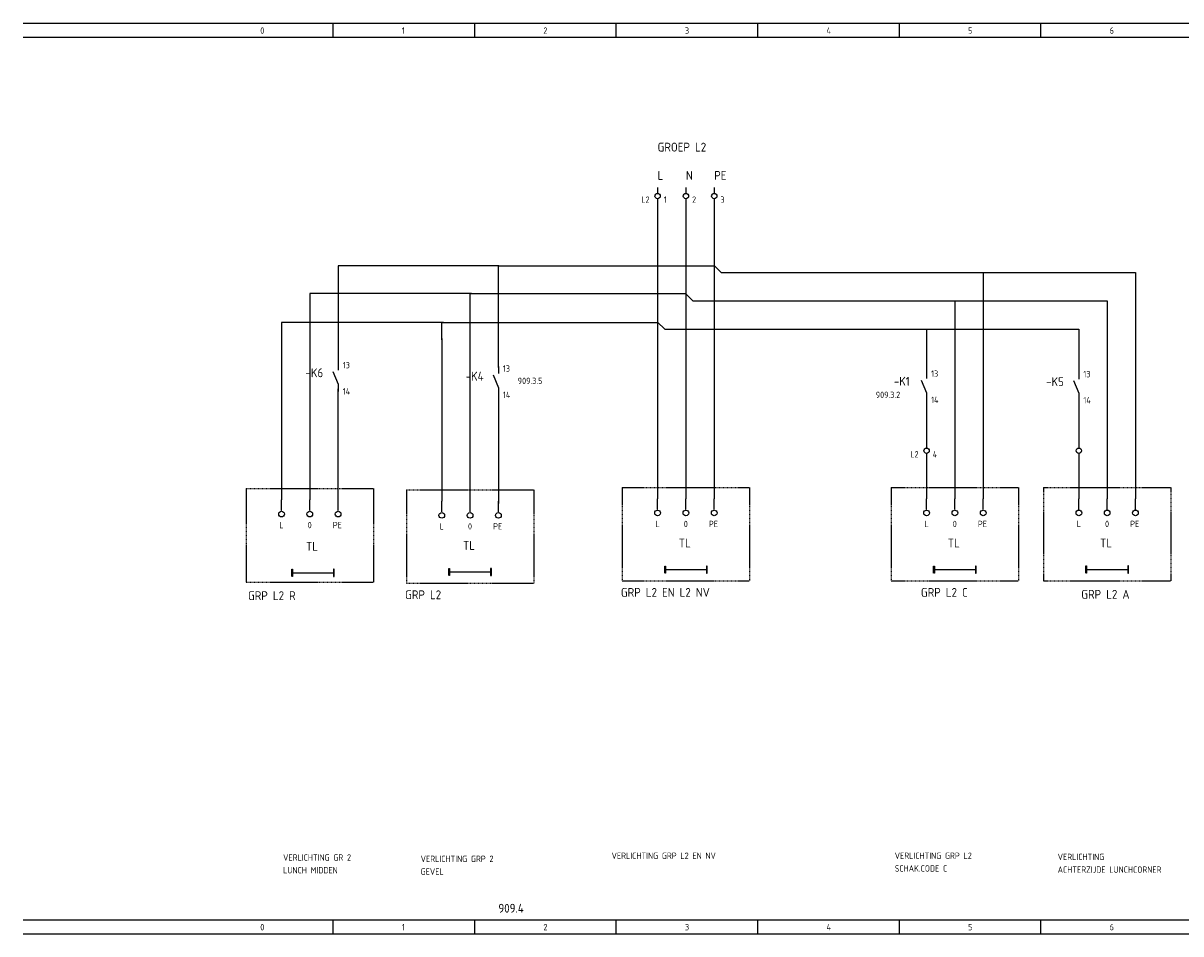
# Model space of a CAD drawing. Extents: x 37 to 1487, y -866 to 366.
# Tile 8 of 12: x 953 to 1281, y -230 to 27. Entities that reach past the tile are written whole.
import ezdxf

# ---------------------------------------------------------------- set-up
doc = ezdxf.new("R2010")
doc.units = 0
doc.linetypes.add('EPLANLINE2', pattern=[0.375, 0.25, -0.125])
doc.linetypes.add('EPLANLINE7', pattern=[0])
doc.layers.get('0').update_dxf_attribs({"linetype": 'CONTINUOUS'})
for name, color, linetype in [('AANSLUITCODE', 3, 'CONTINUOUS'), ('AUTOCONNECTING', 2, 'CONTINUOUS'), ('EXTRA_TEKST', 7, 'CONTINUOUS'), ('KLEMMEN', 7, 'CONTINUOUS'), ('KRUISVERWIJZING', 7, 'CONTINUOUS'), ('ODC', 5, 'CONTINUOUS'), ('ONDERHOEK', 1, 'CONTINUOUS'), ('SPEC_TEKST', 5, 'CONTINUOUS'), ('SYMBOOL', 4, 'CONTINUOUS')]:
    doc.layers.add(name, color=color, linetype=linetype)
doc.styles.get("Standard").update_dxf_attribs({"font": 'ISOCP'})

# ---------------------------------------------------------------- blocks, each defined once
blk = doc.blocks.new('SO290')
at = {"layer": 'EXTRA_TEKST', "color": 3, "linetype": 'EPLANLINE7'}
blk.add_line((0, 1), (0, 4), dxfattribs=at)
blk.add_circle((0, 0), 0.8, dxfattribs=at)
blk = doc.blocks.new('165_0_EENDRAAD')
at = {"layer": 'EXTRA_TEKST', "color": 1, "linetype": 'EPLANLINE7'}
for p, q in [((-2, -1), (-2, 1)), ((-2, 1), (-1.8, 1)), ((-2, 0), (10, 0)), ((-1.8, 1), (-1.8, -1)), ((10, 1), (9.8, 1)), ((9.8, 1), (9.8, -1)), ((10, 0), (10, 1)), ((10, 0), (10, 1)), ((10, -1), (10, 0)), ((-1.8, -1), (-1.9, -1)), ((9.8, -1), (10, -1))]:
    blk.add_line(p, q, dxfattribs=at)
blk = doc.blocks.new('SO262')
at = {"layer": 'EXTRA_TEKST', "color": 3, "linetype": 'EPLANLINE7'}
for p, q in [((0, 4), (0, -2)), ((0, 2), (2, 0))]:
    blk.add_line(p, q, dxfattribs=at)
blk = doc.blocks.new('30_0_CBZ_NEN')
at = {"layer": 'EXTRA_TEKST', "color": 3, "linetype": 'EPLANLINE7'}
for p, q in [((0, 4), (0, 3.2)), ((0, 3.2), (0, 2.4)), ((0, 0.8), (0, 0))]:
    blk.add_line(p, q, dxfattribs=at)
blk.add_circle((0, 1.6), 0.75, dxfattribs=at)
blk = doc.blocks.new('1_0_CBZ_NEN')
at = {"layer": 'EXTRA_TEKST', "color": 3, "linetype": 'EPLANLINE7'}
for p, q in [((0, 4), (0, 3.2)), ((-1.5, 1.6), (0, -2)), ((0, 3.2), (0, 2)), ((0, -2), (0, -3.2)), ((0, -3.2), (0, -4))]:
    blk.add_line(p, q, dxfattribs=at)
blk = doc.blocks.new('SO280')
at = {"layer": 'EXTRA_TEKST', "color": 3, "linetype": 'EPLANLINE7'}
for p, q in [((-2, 0), (0, 0)), ((0, 0), (0, -2))]:
    blk.add_line(p, q, dxfattribs=at)

msp = doc.modelspace()

# ---------------------------------------------------------------- linework, layer by layer
at = {"color": 3}
for p, q in [((1087.86, -41.13), (1042.5, -41.13)), ((1042.5, -41.13), (1042.5, -45.68)), ((1087.78, -48.92), (1087.78, -41.14)), ((1087.83, -41.13), (1148.75, -41.13)), ((1042.5, -45.11), (1042.5, -69.85)), ((1224.6, -43.02), (1266.71, -43.02)), ((1266.68, -43.02), (1267.79, -43.02)), ((1080.13, -48.92), (1034.5, -48.92)), ((1034.5, -48.92), (1034.5, -55.18)), ((1079.8, -107.97), (1079.8, -48.92)), ((1079.8, -48.92), (1140.76, -48.92)), ((1087.78, -69.84), (1087.78, -48.93)), ((1216.63, -51.02), (1258.27, -51.02)), ((1258.23, -51.02), (1259.79, -51.02)), ((1072.31, -57.2), (1026.5, -57.2)), ((1026.5, -57.2), (1026.5, -61.65)), ((1071.79, -62.08), (1071.79, -57.2)), ((1071.79, -57.2), (1132.76, -57.2)), ((1207.38, -59.02), (1250.63, -59.02)), ((1042.5, -107.87), (1042.5, -75.94)), ((1087.79, -76.72), (1087.79, -108.35))]:
    msp.add_line(p, q, dxfattribs=at)
at = {"layer": 'AUTOCONNECTING', "color": 3, "linetype": 'EPLANLINE7'}
for p, q in [((1132.76, -23.02), (1132.76, -57.02)), ((1140.76, -23.02), (1140.76, -49.02)), ((1148.76, -23.02), (1148.76, -41.02)), ((1148.76, -45.02), (1148.76, -107.02)), ((1150.76, -43.02), (1224.76, -43.02)), ((1224.76, -43.02), (1224.76, -107.02)), ((1267.79, -43), (1267.79, -107)), ((1142.76, -51.02), (1216.76, -51.02)), ((1216.76, -51.02), (1216.76, -107.02)), ((1259.79, -51), (1259.79, -107)), ((1034.49, -53.33), (1034.49, -107.33)), ((1140.76, -53.02), (1140.76, -107.02)), ((1026.49, -61.33), (1026.49, -107.33)), ((1071.78, -61.69), (1071.78, -107.69)), ((1132.76, -61.02), (1132.76, -107.02)), ((1134.76, -59.02), (1208.76, -59.02)), ((1208.76, -59.02), (1208.76, -71.02)), ((1251.79, -59), (1251.79, -71)), ((1208.76, -79.02), (1208.76, -91.02)), ((1251.79, -79), (1251.79, -91)), ((1208.76, -95.02), (1208.76, -107.02)), ((1251.79, -95), (1251.79, -107))]:
    msp.add_line(p, q, dxfattribs=at)
at = {"layer": 'EXTRA_TEKST', "color": 1, "linetype": 'EPLANLINE2'}
for p, q in [((1198.76, -103.82), (1198.76, -130.22)), ((1198.76, -103.82), (1234.76, -103.82)), ((1234.76, -103.82), (1234.76, -130.22)), ((1241.79, -103.8), (1241.79, -130.2)), ((1241.79, -103.8), (1277.79, -103.8)), ((1277.79, -103.8), (1277.79, -130.2)), ((1198.76, -130.22), (1234.76, -130.22)), ((1241.79, -130.2), (1277.79, -130.2))]:
    msp.add_line(p, q, dxfattribs=at)
at = {"layer": 'ONDERHOEK', "color": 4, "linetype": 'EPLANLINE7'}
for p, q in [((953.49, 27.48), (1448.49, 27.48)), ((953.49, 27.48), (953.49, 27.48)), ((953.49, -226.02), (1448.49, -226.02)), ((953.49, -226.02), (953.49, -226.02))]:
    msp.add_line(p, q, dxfattribs=at)
at = {"layer": 'ONDERHOEK', "color": 1, "linetype": 'EPLANLINE7'}
for p, q in [((1040.99, 27.48), (1040.99, 23.48)), ((1080.99, 27.48), (1080.99, 23.48)), ((1120.99, 27.48), (1120.99, 23.48)), ((1160.99, 27.48), (1160.99, 23.48)), ((1200.99, 27.48), (1200.99, 23.48)), ((1240.99, 27.48), (1240.99, 23.48)), ((953.49, 23.48), (1448.49, 23.48)), ((1040.99, -226.02), (1040.99, -230.02)), ((1080.99, -226.02), (1080.99, -230.02)), ((1120.99, -226.02), (1120.99, -230.02)), ((1160.99, -226.02), (1160.99, -230.02)), ((1200.99, -226.02), (1200.99, -230.02)), ((1240.99, -226.02), (1240.99, -230.02)), ((953.49, -230.02), (1448.49, -230.02))]:
    msp.add_line(p, q, dxfattribs=at)
at = {"layer": 'SYMBOOL', "color": 1, "linetype": 'EPLANLINE2'}
for p, q in [((1016.49, -104.13), (1052.49, -104.13)), ((1016.49, -104.13), (1016.49, -130.53)), ((1052.49, -104.13), (1052.49, -130.53)), ((1061.78, -104.49), (1097.78, -104.49)), ((1061.78, -104.49), (1061.78, -130.89)), ((1097.78, -104.49), (1097.78, -130.89)), ((1122.76, -103.82), (1122.76, -130.22)), ((1122.76, -103.82), (1158.76, -103.82)), ((1158.76, -103.82), (1158.76, -130.22)), ((1016.49, -130.53), (1052.49, -130.53)), ((1122.76, -130.22), (1158.76, -130.22)), ((1061.78, -130.89), (1097.78, -130.89))]:
    msp.add_line(p, q, dxfattribs=at)

# ---------------------------------------------------------------- block references
at = {"layer": 'SYMBOOL'}
ref = msp.add_blockref('30_0_CBZ_NEN', (1132.76, -23.02), dxfattribs=at)
ref.add_attrib('AANSLUITCODERING_1', 'L2', (1128.16, -23.32), dxfattribs={"layer": 'KLEMMEN', "color": 2, "height": 1.8})
ref.add_attrib('AANSLUITCODERING_2', '1', (1134.51, -23.32), dxfattribs={"layer": 'KLEMMEN', "color": 2, "height": 1.8})
ref = msp.add_blockref('30_0_CBZ_NEN', (1140.76, -23.02), dxfattribs=at)
ref.add_attrib('AANSLUITCODERING_1', '2', (1142.51, -23.32), dxfattribs={"layer": 'KLEMMEN', "color": 2, "height": 1.8})
ref = msp.add_blockref('30_0_CBZ_NEN', (1148.76, -23.02), dxfattribs=at)
ref.add_attrib('AANSLUITCODERING_1', '3', (1150.51, -23.32), dxfattribs={"layer": 'KLEMMEN', "color": 2, "height": 1.8})
for name, p in [('SO262', (1148.76, -43.02)), ('SO280', (1224.76, -43.02)), ('SO262', (1140.76, -51.02)), ('SO280', (1216.76, -51.02)), ('SO262', (1132.76, -59.02)), ('SO280', (1208.76, -59.02)), ('SO280', (1251.79, -59)), ('30_0_CBZ_NEN', (1251.79, -95)), ('SO290', (1026.49, -111.33)), ('SO290', (1034.49, -111.33)), ('SO290', (1042.49, -111.33)), ('SO290', (1071.78, -111.69)), ('SO290', (1079.78, -111.69)), ('SO290', (1087.78, -111.69)), ('SO290', (1132.76, -111.02)), ('SO290', (1140.76, -111.02)), ('SO290', (1148.76, -111.02)), ('SO290', (1208.76, -111.02)), ('SO290', (1216.76, -111.02)), ('SO290', (1224.76, -111.02)), ('SO290', (1251.79, -111)), ('SO290', (1259.79, -111)), ('SO290', (1267.79, -111))]:
    msp.add_blockref(name, p, dxfattribs=at)
ref = msp.add_blockref('1_0_CBZ_NEN', (1042.52, -72.63), dxfattribs=at)
ref.add_attrib('ODC_1', '-K6', (1033.27, -72.63), dxfattribs={"layer": 'ODC', "color": 3, "height": 2.5})
ref.add_attrib('AANSLUITCODERING_1', '13', (1043.8, -70.13), dxfattribs={"layer": 'AANSLUITCODE', "color": 2, "height": 1.8})
ref.add_attrib('AANSLUITCODERING_2', '14', (1043.8, -77.53), dxfattribs={"layer": 'AANSLUITCODE', "color": 2, "height": 1.8})
ref = msp.add_blockref('1_0_CBZ_NEN', (1087.77, -73.59), dxfattribs=at)
ref.add_attrib('ODC_1', '-K4', (1078.52, -73.59), dxfattribs={"layer": 'ODC', "color": 3, "height": 2.5})
ref.add_attrib('AANSLUITCODERING_1', '13', (1089.05, -71.09), dxfattribs={"layer": 'AANSLUITCODE', "color": 2, "height": 1.8})
ref.add_attrib('AANSLUITCODERING_2', '14', (1089.05, -78.49), dxfattribs={"layer": 'AANSLUITCODE', "color": 2, "height": 1.8})
ref = msp.add_blockref('1_0_CBZ_NEN', (1208.76, -75.02), dxfattribs=at)
ref.add_attrib('ODC_1', '-K1', (1199.51, -75.02), dxfattribs={"layer": 'ODC', "color": 3, "height": 2.5})
ref.add_attrib('AANSLUITCODERING_1', '13', (1210.04, -72.52), dxfattribs={"layer": 'AANSLUITCODE', "color": 2, "height": 1.8})
ref.add_attrib('AANSLUITCODERING_2', '14', (1210.04, -79.92), dxfattribs={"layer": 'AANSLUITCODE', "color": 2, "height": 1.8})
ref = msp.add_blockref('1_0_CBZ_NEN', (1251.79, -75.15), dxfattribs=at)
ref.add_attrib('ODC_1', '-K5', (1242.54, -75.15), dxfattribs={"layer": 'ODC', "color": 3, "height": 2.5})
ref.add_attrib('AANSLUITCODERING_1', '13', (1253.07, -72.65), dxfattribs={"layer": 'AANSLUITCODE', "color": 2, "height": 1.8})
ref.add_attrib('AANSLUITCODERING_2', '14', (1253.07, -80.05), dxfattribs={"layer": 'AANSLUITCODE', "color": 2, "height": 1.8})
ref = msp.add_blockref('30_0_CBZ_NEN', (1208.76, -95.02), dxfattribs=at)
ref.add_attrib('AANSLUITCODERING_1', 'L2', (1204.16, -95.32), dxfattribs={"layer": 'KLEMMEN', "color": 2, "height": 1.8})
ref.add_attrib('AANSLUITCODERING_2', '4', (1210.51, -95.32), dxfattribs={"layer": 'KLEMMEN', "color": 2, "height": 1.8})
ref = msp.add_blockref('165_0_EENDRAAD', (1031.4, -127.94), dxfattribs=at)
ref.add_attrib('ODC_1', 'TL', (1033.4, -121.69), dxfattribs={"layer": 'ODC', "color": 3, "height": 2.5})
ref = msp.add_blockref('165_0_EENDRAAD', (1075.78, -127.69), dxfattribs=at)
ref.add_attrib('ODC_1', 'TL', (1077.78, -121.44), dxfattribs={"layer": 'ODC', "color": 3, "height": 2.5})
ref = msp.add_blockref('165_0_EENDRAAD', (1136.76, -127.02), dxfattribs=at)
ref.add_attrib('ODC_1', 'TL', (1138.76, -120.77), dxfattribs={"layer": 'ODC', "color": 3, "height": 2.5})
ref = msp.add_blockref('165_0_EENDRAAD', (1212.76, -127.02), dxfattribs=at)
ref.add_attrib('ODC_1', 'TL', (1214.76, -120.77), dxfattribs={"layer": 'ODC', "color": 3, "height": 2.5})
ref = msp.add_blockref('165_0_EENDRAAD', (1255.79, -127), dxfattribs=at)
ref.add_attrib('ODC_1', 'TL', (1257.79, -120.75), dxfattribs={"layer": 'ODC', "color": 3, "height": 2.5})

# ---------------------------------------------------------------- texts
at = {"layer": 'EXTRA_TEKST', "color": 3}
for s, p in [('GRP L2 R', (1017.02, -135.64)), ('GRP L2 ', (1061.41, -135.39)), ('GRP L2 EN L2 NV', (1122.39, -134.72)), ('GRP L2 C', (1207.16, -134.72)), ('GRP L2 A', (1252.47, -135.26))]:
    msp.add_text(s, height=2.5, dxfattribs=at).set_placement(p)
at = {"layer": 'KRUISVERWIJZING', "color": 2}
for s, p in [('909.3.5', (1093.24, -74.56)), ('909.3.2', (1194.41, -78.52))]:
    msp.add_text(s, height=1.8, dxfattribs=at).set_placement(p)
at = {"layer": 'ONDERHOEK', "color": 2}
for s, p in [('0 ', (1020.49, 24.48)), ('1 ', (1060.49, 24.48)), ('2 ', (1100.49, 24.48)), ('3 ', (1140.49, 24.48)), ('4 ', (1180.49, 24.48)), ('5 ', (1220.49, 24.48)), ('6 ', (1260.49, 24.48)), ('0 ', (1020.49, -229.02)), ('1 ', (1060.49, -229.02)), ('2 ', (1100.49, -229.02)), ('3 ', (1140.49, -229.02)), ('4 ', (1180.49, -229.02)), ('5 ', (1220.49, -229.02)), ('6 ', (1260.49, -229.02))]:
    msp.add_text(s, height=1.8, dxfattribs=at).set_placement(p)
at = {"layer": 'ONDERHOEK', "color": 3}
msp.add_text('909.4', height=2.5, dxfattribs=at).set_placement((1087.76, -224.02))
at = {"layer": 'SPEC_TEKST', "color": 3}
for s, p in [('GROEP L2', (1132.76, -8.82)), ('L', (1132.76, -16.82)), ('N', (1140.76, -16.82)), ('PE', (1148.76, -16.82))]:
    msp.add_text(s, height=2.5, dxfattribs=at).set_placement(p)
at = {"layer": 'SPEC_TEKST', "color": 2}
for s, p in [('L', (1025.89, -115.33)), ('0', (1033.89, -115.33)), ('PE', (1040.99, -115.33)), ('L', (1071.18, -115.69)), ('0', (1079.18, -115.69)), ('PE', (1086.28, -115.69)), ('L', (1132.16, -115.02)), ('0', (1140.16, -115.02)), ('PE', (1147.26, -115.02)), ('L', (1208.16, -115.02)), ('0', (1216.16, -115.02)), ('PE', (1223.26, -115.02)), ('L', (1251.19, -115)), ('0', (1259.19, -115)), ('PE', (1266.29, -115)), ('VERLICHTING GR 2', (1026.94, -209.33)), ('VERLICHTING GRP 2', (1065.81, -209.7)), ('VERLICHTING GRP L2 EN NV', (1119.76, -208.82)), ('VERLICHTING GRP L2', (1199.76, -208.82)), ('VERLICHTING', (1245.81, -209.15)), ('LUNCH MIDDEN', (1026.94, -212.93)), ('GEVEL', (1065.81, -213.3)), ('SCHAK.CODE C', (1199.76, -212.42)), ('ACHTERZIJDE LUNCHCORNER', (1245.81, -212.75))]:
    msp.add_text(s, height=1.8, dxfattribs=at).set_placement(p)

doc.saveas('drawing.dxf')
